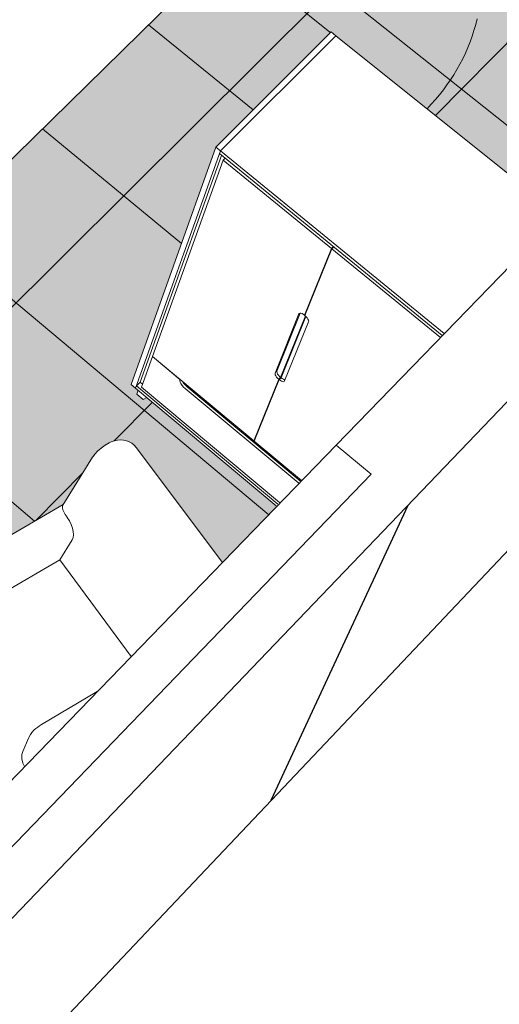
# Model space of a CAD drawing. Header units: centimetres. Extents: x -2274.6 to -2273.04, y 1316.35 to 1317.85.
# Tile 25 of 59: x -2273.7 to -2273.47, y 1316.64 to 1317.1. Entities that reach past the tile are written whole.
import ezdxf

# ---------------------------------------------------------------- set-up
doc = ezdxf.new("R2010")
doc.units = ezdxf.units.CM
for name, color, linetype, lineweight in [('Drzwi', 7, 'Continuous', 9), ('Krawędzie wspólne', 7, 'Continuous', 9), ('Meble', 7, 'Continuous', 9), ('Stropy', 7, 'Continuous', 9), ('Wzór powierzchni', 7, 'Continuous', 9), ('Wzór powierzchni-1', 250, 'Continuous', 9), ('Zabudowa', 7, 'Continuous', 9), ('Ściany', 7, 'Continuous', 9), ('Ściany-1', 250, 'Continuous', 25)]:
    doc.layers.add(name, color=color, linetype=linetype, lineweight=lineweight)
doc.layers.add('Wzór powierzchni-3', color=7, linetype='Continuous', lineweight=9, true_color=0xf1ebe7)

# ---------------------------------------------------------------- blocks, each defined once
blk = doc.blocks.new('FP_9-Aksono')
at = {"layer": 'Wzór powierzchni-3'}
h = blk.add_hatch(color=256, dxfattribs=at)
h.paths.add_polyline_path([(-2273.89378, 1316.58642), (-2273.89301, 1316.58725), (-2273.89341, 1316.58865), (-2273.89379, 1316.59034), (-2273.89417, 1316.5979), (-2273.89267, 1316.60572), (-2273.89053, 1316.6105), (-2273.88957, 1316.61266), (-2273.88815, 1316.61453), (-2273.88801, 1316.61524), (-2273.88502, 1316.62192), (-2273.88054, 1316.62772), (-2273.8748, 1316.63235), (-2273.86804, 1316.63559), (-2273.86468, 1316.63636), (-2273.86418, 1316.63682), (-2273.86409, 1316.63682), (-2273.86398, 1316.63701), (-2273.83077, 1316.67087), (-2273.8307, 1316.67089), (-2273.83064, 1316.67088), (-2273.83058, 1316.67089), (-2273.83059, 1316.67116), (-2273.82683, 1316.675), (-2273.82644, 1316.67501), (-2273.8222, 1316.67116), (-2273.82212, 1316.67095), (-2273.82212, 1316.67084), (-2273.82199, 1316.67092), (-2273.79547, 1316.64717), (-2273.78619, 1316.65674), (-2273.78457, 1316.66176), (-2273.78716, 1316.66272), (-2273.7949, 1316.66722), (-2273.80171, 1316.67294), (-2273.80736, 1316.67969), (-2273.80812, 1316.68103), (-2273.81007, 1316.68312), (-2273.81543, 1316.69106), (-2273.81937, 1316.69963), (-2273.8218, 1316.70861), (-2273.8219, 1316.70971), (-2273.82272, 1316.71004), (-2273.82299, 1316.71032), (-2273.82299, 1316.71041), (-2273.82218, 1316.71266), (-2273.82263, 1316.7181), (-2273.82192, 1316.72677), (-2273.81928, 1316.73668), (-2273.81548, 1316.7448), (-2273.81029, 1316.75212), (-2273.80386, 1316.75847), (-2273.79635, 1316.76366), (-2273.78798, 1316.76756), (-2273.77897, 1316.77008), (-2273.76956, 1316.77114), (-2273.75999, 1316.77072), (-2273.75053, 1316.76884), (-2273.74142, 1316.76553), (-2273.7329, 1316.76089), (-2273.72609, 1316.75569), (-2273.75617, 1316.79749), (-2273.75718, 1316.79932), (-2273.75788, 1316.80147), (-2273.75811, 1316.80316), (-2273.75788, 1316.80568), (-2273.75387, 1316.81708), (-2273.75364, 1316.81764), (-2273.75253, 1316.81923), (-2273.75153, 1316.82043), (-2273.74942, 1316.82197), (-2273.74333, 1316.82552), (-2273.74046, 1316.8334), (-2273.7398, 1316.83452), (-2273.73919, 1316.83533), (-2273.73805, 1316.83653), (-2273.73718, 1316.8373), (-2273.73515, 1316.83874), (-2273.7331, 1316.83994), (-2273.67568, 1316.87324), (-2273.66182, 1316.89553), (-2273.661, 1316.89664), (-2273.6603, 1316.89735), (-2273.65877, 1316.8988), (-2273.65747, 1316.89978), (-2273.65576, 1316.90094), (-2273.65406, 1316.90181), (-2273.65331, 1316.90212), (-2273.65216, 1316.90254), (-2273.64999, 1316.90295), (-2273.6488, 1316.90295), (-2273.64788, 1316.90289), (-2273.64596, 1316.90228), (-2273.64503, 1316.90196), (-2273.64342, 1316.90087), (-2273.64198, 1316.89929), (-2273.60224, 1316.84643), (-2273.57711, 1316.87235), (-2273.63716, 1316.92254), (-2273.6388, 1316.92161), (-2273.64178, 1316.9241), (-2273.64115, 1316.92587), (-2273.64437, 1316.92857), (-2273.60529, 1317.03809), (-2273.55202, 1317.09121), (-2273.45917, 1317.01676), (-2273.43427, 1317.04229), (-2273.43418, 1317.04219), (-2273.43421, 1317.04245), (-2273.43081, 1317.0459), (-2273.43075, 1317.04584), (-2273.43073, 1317.04584), (-2273.43075, 1317.04601), (-2273.39857, 1317.07898), (-2273.39851, 1317.07902), (-2273.39844, 1317.07907), (-2273.39836, 1317.07902), (-2273.39839, 1317.07925), (-2273.39503, 1317.08265), (-2273.39497, 1317.08259), (-2273.39495, 1317.0826), (-2273.39497, 1317.08276), (-2273.3632, 1317.11531), (-2273.36315, 1317.11535), (-2273.36308, 1317.11541), (-2273.36299, 1317.11535), (-2273.36302, 1317.11557), (-2273.35981, 1317.11887), (-2273.35945, 1317.11888), (-2273.35525, 1317.11557), (-2273.35517, 1317.11528), (-2273.35503, 1317.11533), (-2273.3313, 1317.0969), (-2273.2474, 1317.18387), (-2273.31785, 1317.23712), (-2273.36323, 1317.19114), (-2273.37073, 1317.19689), (-2273.36958, 1317.19938), (-2273.42652, 1317.24302), (-2273.42954, 1317.22014), (-2273.42979, 1317.21969), (-2273.43046, 1317.21684), (-2273.43283, 1317.21256), (-2273.43652, 1317.20888), (-2273.43951, 1317.20715), (-2273.44134, 1317.20614), (-2273.44669, 1317.2046), (-2273.4486, 1317.2043), (-2273.45307, 1317.20427), (-2273.45805, 1317.20506), (-2273.46003, 1317.2055), (-2273.46454, 1317.2074), (-2273.46954, 1317.2106), (-2273.47254, 1317.21336), (-2273.47395, 1317.215), (-2273.47497, 1317.21632), (-2273.47669, 1317.21945), (-2273.47749, 1317.22155), (-2273.47829, 1317.22418), (-2273.47861, 1317.22931), (-2273.47749, 1317.23421), (-2273.47501, 1317.23861), (-2273.47132, 1317.24224), (-2273.46853, 1317.24395), (-2273.46597, 1317.24517), (-2273.4652, 1317.24542), (-2273.46329, 1317.24602), (-2273.45236, 1317.26282), (-2273.45947, 1317.26828), (-2273.5197, 1317.20914), (-2273.52109, 1317.2054), (-2273.52576, 1317.20081), (-2273.52588, 1317.20089), (-2273.59895, 1317.12911), (-2273.59908, 1317.12922), (-2273.59929, 1317.12859), (-2273.60409, 1317.12387), (-2273.60544, 1317.12496), (-2273.97766, 1316.75949), (-2273.97808, 1316.75651), (-2273.98354, 1316.75115), (-2273.98375, 1316.75134), (-2273.98378, 1316.75112), (-2274.02063, 1316.71493), (-2274.01887, 1316.71315), (-2274.00429, 1316.72606), (-2273.89204, 1316.61292), (-2273.89742, 1316.59011), (-2273.89378, 1316.58642)])
h.paths.add_polyline_path([(-2273.89183, 1316.58841), (-2273.88698, 1316.59338), (-2273.88901, 1316.60045), (-2273.88935, 1316.60805), (-2273.88886, 1316.61067), (-2273.89135, 1316.60512), (-2273.89271, 1316.59775), (-2273.89234, 1316.59019), (-2273.89213, 1316.58948)])
h.paths.add_polyline_path([(-2273.82614, 1316.66691), (-2273.826, 1316.66699), (-2273.82628, 1316.66695), (-2273.82614, 1316.66691)])
h.paths.add_polyline_path([(-2273.42631, 1317.04227), (-2273.4263, 1317.04234), (-2273.42631, 1317.04228), (-2273.42631, 1317.04227)])
h.paths.add_polyline_path([(-2273.39054, 1317.07907), (-2273.39052, 1317.07913), (-2273.39054, 1317.07907)])
h.paths.add_polyline_path([(-2273.35859, 1317.11193), (-2273.35858, 1317.11199), (-2273.3586, 1317.11193)])
h.paths.add_polyline_path([(-2273.45205, 1317.20536), (-2273.44705, 1317.20566), (-2273.44187, 1317.20715), (-2273.43739, 1317.20976), (-2273.43717, 1317.20994), (-2273.43389, 1317.21321), (-2273.43156, 1317.21742), (-2273.43054, 1317.2221), (-2273.43095, 1317.22717), (-2273.43256, 1317.23176), (-2273.43551, 1317.23621), (-2273.43946, 1317.23998), (-2273.4444, 1317.24295), (-2273.44486, 1317.24316), (-2273.44976, 1317.24491), (-2273.45076, 1317.24507), (-2273.45133, 1317.24516), (-2273.46817, 1317.21093), (-2273.46361, 1317.20817), (-2273.46328, 1317.208), (-2273.45821, 1317.20618), (-2273.45794, 1317.20612), (-2273.45336, 1317.20544), (-2273.45257, 1317.20539)])
h.paths.add_polyline_path([(-2273.46916, 1317.21175), (-2273.45265, 1317.24535), (-2273.45529, 1317.2457), (-2273.45567, 1317.24573), (-2273.46084, 1317.24542), (-2273.46621, 1317.24382), (-2273.46624, 1317.24381), (-2273.47045, 1317.24137), (-2273.47073, 1317.24114), (-2273.47404, 1317.23782), (-2273.47632, 1317.23378), (-2273.47738, 1317.22912), (-2273.47704, 1317.22414), (-2273.47543, 1317.21945), (-2273.47254, 1317.215), (-2273.46917, 1317.21176)])
h.paths.add_polyline_path([(-2273.42982, 1317.2275), (-2273.42769, 1317.24391), (-2273.4453, 1317.25741), (-2273.4508, 1317.24623), (-2273.44821, 1317.24557), (-2273.4462, 1317.245), (-2273.44235, 1317.24316), (-2273.43863, 1317.24067), (-2273.4345, 1317.23673), (-2273.43215, 1317.23344), (-2273.43132, 1317.23176), (-2273.42986, 1317.22761)])
h.paths.add_polyline_path([(-2273.46156, 1317.2464), (-2273.4606, 1317.2465), (-2273.45536, 1317.2468), (-2273.45208, 1317.24651), (-2273.44633, 1317.25821), (-2273.45136, 1317.26206), (-2273.46153, 1317.24644)])
blk = doc.blocks.new('FP_37-Aksono')
at = {"layer": 'Wzór powierzchni'}
for p, q in [((-2273.97203, 1316.69354), (-2273.45739, 1317.2049)), ((-2273.50392, 1317.05264), (-2273.36545, 1317.19284)), ((-2273.44708, 1317.02914), (-2273.58698, 1317.14087)), ((-2273.58799, 1317.05534), (-2273.63638, 1317.09458)), ((-2273.62116, 1316.99362), (-2273.68535, 1317.0465)), ((-2273.58088, 1316.86846), (-2273.73517, 1316.99758)), ((-2273.68902, 1316.86546), (-2273.78586, 1316.94782)), ((-2273.65218, 1316.90253), (-2273.63456, 1316.92037)), ((-2273.68847, 1316.86578), (-2273.66657, 1316.88795))]:
    blk.add_line(p, q, dxfattribs=at)

msp = doc.modelspace()

# ---------------------------------------------------------------- linework, layer by layer
at = {"layer": 'Drzwi'}
msp.add_line((-2273.59929, 1317.12859), (-2273.55261, 1317.09115), dxfattribs=at)
msp.add_polyline3d([(-2273.48461, 1317.09731, 0), (-2273.48531, 1317.09459, 0), (-2273.48609, 1317.0919, 0), (-2273.48696, 1317.08924, 0), (-2273.48791, 1317.0866, 0), (-2273.48895, 1317.084, 0), (-2273.49007, 1317.08142, 0), (-2273.49128, 1317.07888, 0), (-2273.49257, 1317.07637, 0), (-2273.49395, 1317.07391, 0), (-2273.49541, 1317.07148, 0), (-2273.49694, 1317.06909, 0), (-2273.49856, 1317.06675, 0), (-2273.50025, 1317.06445, 0), (-2273.50203, 1317.0622, 0), (-2273.50387, 1317.06, 0), (-2273.5058, 1317.05784, 0), (-2273.50779, 1317.05574, 0)], dxfattribs=at)
at = {"layer": 'Krawędzie wspólne'}
msp.add_line((-2273.53364, 1316.88717), (-2273.85838, 1316.55056), dxfattribs=at)
at = {"layer": 'Meble'}
for p, q in [((-2273.64211, 1316.89949), (-2273.60223, 1316.84645)), ((-2273.67589, 1316.87292), (-2273.66222, 1316.89502)), ((-2273.73482, 1316.83895), (-2273.67579, 1316.87313)), ((-2273.6739, 1316.86717), (-2273.67398, 1316.86727)), ((-2273.67737, 1316.84768), (-2273.67164, 1316.85683)), ((-2273.73083, 1316.81657), (-2273.67737, 1316.84768)), ((-2273.67737, 1316.84768), (-2273.6444, 1316.80308)), ((-2273.68586, 1316.7716), (-2273.66004, 1316.78683)), ((-2273.69443, 1316.75921), (-2273.69186, 1316.7654))]:
    msp.add_line(p, q, dxfattribs=at)
for points in [[(-2273.64211, 1316.89949, 0), (-2273.64302, 1316.90052, 0), (-2273.64409, 1316.9014, 0), (-2273.64528, 1316.9021, 0), (-2273.64657, 1316.9026, 0), (-2273.64793, 1316.9029, 0), (-2273.64933, 1316.90299, 0), (-2273.65075, 1316.90287, 0), (-2273.6522, 1316.90254, 0), (-2273.65363, 1316.90202, 0), (-2273.65461, 1316.90157, 0)], [(-2273.65461, 1316.90157, 0), (-2273.65639, 1316.90055, 0), (-2273.65825, 1316.89923, 0), (-2273.65996, 1316.89776, 0), (-2273.66106, 1316.8966, 0), (-2273.66213, 1316.89515, 0), (-2273.66222, 1316.89502, 0)], [(-2273.67398, 1316.86727, 0), (-2273.67484, 1316.86855, 0), (-2273.67549, 1316.86973, 0), (-2273.6759, 1316.87077, 0), (-2273.67609, 1316.87165, 0), (-2273.67609, 1316.87235, 0), (-2273.67591, 1316.87288, 0), (-2273.67589, 1316.87291, 0)], [(-2273.67164, 1316.85683, 0), (-2273.67121, 1316.85787, 0), (-2273.67103, 1316.85918, 0), (-2273.67113, 1316.86069, 0), (-2273.67149, 1316.86232, 0), (-2273.67209, 1316.86401, 0), (-2273.67291, 1316.86565, 0), (-2273.6739, 1316.86717, 0)], [(-2273.68586, 1316.7716, 0), (-2273.68672, 1316.77107, 0), (-2273.68757, 1316.77046, 0), (-2273.68839, 1316.76982, 0), (-2273.68914, 1316.76916, 0), (-2273.69029, 1316.76795, 0), (-2273.69096, 1316.76707, 0), (-2273.69173, 1316.76571, 0), (-2273.69186, 1316.7654, 0)], [(-2273.69358, 1316.75226, 0), (-2273.69442, 1316.75385, 0), (-2273.69491, 1316.75583, 0), (-2273.69484, 1316.75781, 0), (-2273.69422, 1316.75966, 0)]]:
    msp.add_polyline3d(points, dxfattribs=at)
at = {"layer": 'Stropy'}
msp.add_line((-2273.59614, 1317.13409), (-2273.97707, 1316.76007), dxfattribs=at)
at = {"layer": 'Zabudowa'}
for p, q in [((-2273.60529, 1317.03809), (-2273.55202, 1317.09121)), ((-2273.54986, 1317.08947), (-2273.60313, 1317.03633)), ((-2273.54986, 1317.08947), (-2273.60313, 1317.03633)), ((-2273.55202, 1317.09121), (-2273.54986, 1317.08947)), ((-2273.44677, 1317.00682), (-2273.54986, 1317.08947)), ((-2273.64437, 1316.92857), (-2273.60529, 1317.03809)), ((-2273.60313, 1317.03633), (-2273.64238, 1316.9269)), ((-2273.60313, 1317.03633), (-2273.60529, 1317.03809)), ((-2273.60358, 1317.03509), (-2273.60313, 1317.03633)), ((-2273.50072, 1316.95119), (-2273.60358, 1317.03509)), ((-2273.60313, 1317.03633), (-2273.49984, 1316.95209)), ((-2273.64031, 1316.92967), (-2273.60275, 1317.03418)), ((-2273.60186, 1317.03209), (-2273.63451, 1316.9415)), ((-2273.60186, 1317.03209), (-2273.60098, 1317.03297)), ((-2273.5519, 1316.99133), (-2273.60186, 1317.03209)), ((-2273.5519, 1316.99133), (-2273.56434, 1316.96052)), ((-2273.56413, 1316.96034), (-2273.55168, 1316.99115)), ((-2273.55102, 1316.99222), (-2273.5519, 1316.99133)), ((-2273.55168, 1316.99115), (-2273.5508, 1316.99204)), ((-2273.50157, 1316.95026), (-2273.55168, 1316.99115)), ((-2273.57793, 1316.9338), (-2273.56695, 1316.96111)), ((-2273.57706, 1316.93468), (-2273.5663, 1316.96144)), ((-2273.56397, 1316.96016), (-2273.57542, 1316.93183)), ((-2273.57521, 1316.93165), (-2273.56376, 1316.95997)), ((-2273.56245, 1316.95742), (-2273.57352, 1316.93016)), ((-2273.56434, 1316.96052), (-2273.56386, 1316.96101)), ((-2273.63455, 1316.94139), (-2273.6396, 1316.92737)), ((-2273.63447, 1316.94147), (-2273.63455, 1316.94139)), ((-2273.62188, 1316.93084), (-2273.63455, 1316.94139)), ((-2273.58774, 1316.90255), (-2273.63451, 1316.9415)), ((-2273.62188, 1316.93084), (-2273.6218, 1316.93092)), ((-2273.57628, 1316.93095), (-2273.58774, 1316.90255)), ((-2273.58754, 1316.90238), (-2273.57607, 1316.93078)), ((-2273.57542, 1316.93183), (-2273.57628, 1316.93095)), ((-2273.57607, 1316.93078), (-2273.57521, 1316.93165)), ((-2273.64238, 1316.9269), (-2273.64437, 1316.92857)), ((-2273.64199, 1316.92797), (-2273.64238, 1316.9269)), ((-2273.57741, 1316.8726), (-2273.64238, 1316.9269)), ((-2273.6403, 1316.92968), (-2273.64199, 1316.92797)), ((-2273.64199, 1316.92797), (-2273.57666, 1316.87337)), ((-2273.64178, 1316.9241), (-2273.64115, 1316.92587)), ((-2273.63915, 1316.92869), (-2273.64031, 1316.92967)), ((-2273.6396, 1316.92737), (-2273.57587, 1316.87413)), ((-2273.56696, 1316.88295), (-2273.61944, 1316.92667)), ((-2273.61859, 1316.92753), (-2273.56612, 1316.88382)), ((-2273.6388, 1316.92161), (-2273.64178, 1316.9241)), ((-2273.6388, 1316.92161), (-2273.63716, 1316.92254)), ((-2273.58727, 1316.90303), (-2273.58774, 1316.90255)), ((-2273.56574, 1316.88423), (-2273.58754, 1316.90238))]:
    msp.add_line(p, q, dxfattribs=at)
for points in [[(-2273.56695, 1316.96111, 0), (-2273.56676, 1316.96136, 0), (-2273.56643, 1316.96146, 0), (-2273.56599, 1316.96142, 0), (-2273.56548, 1316.96124, 0), (-2273.56491, 1316.96093, 0), (-2273.56434, 1316.96052, 0)], [(-2273.56413, 1316.96034, 0), (-2273.56359, 1316.95984, 0), (-2273.56312, 1316.9593, 0), (-2273.56275, 1316.95875, 0), (-2273.56251, 1316.95823, 0), (-2273.56241, 1316.95778, 0), (-2273.56245, 1316.95742, 0)], [(-2273.57542, 1316.93183, 0), (-2273.57594, 1316.93231, 0), (-2273.57641, 1316.93284, 0), (-2273.57677, 1316.93338, 0), (-2273.57701, 1316.93389, 0), (-2273.57711, 1316.93433, 0), (-2273.57706, 1316.93468, 0)], [(-2273.61944, 1316.92667, 0), (-2273.62021, 1316.92738, 0), (-2273.62088, 1316.92816, 0), (-2273.62141, 1316.92894, 0), (-2273.62177, 1316.92968, 0), (-2273.62193, 1316.93033, 0), (-2273.62188, 1316.93084, 0)], [(-2273.62066, 1316.92996, 0), (-2273.62057, 1316.9298, 0), (-2273.62003, 1316.92902, 0), (-2273.61936, 1316.92824, 0), (-2273.61859, 1316.92753, 0)], [(-2273.57628, 1316.93095, 0), (-2273.57681, 1316.93144, 0), (-2273.57727, 1316.93197, 0), (-2273.57763, 1316.9325, 0), (-2273.57787, 1316.93301, 0), (-2273.57797, 1316.93345, 0), (-2273.57793, 1316.9338, 0)], [(-2273.57352, 1316.93016, 0), (-2273.57371, 1316.92993, 0), (-2273.57403, 1316.92983, 0), (-2273.57445, 1316.92988, 0), (-2273.57496, 1316.93006, 0), (-2273.57551, 1316.93036, 0), (-2273.57607, 1316.93078, 0)], [(-2273.57328, 1316.93071, 0), (-2273.57359, 1316.93075, 0), (-2273.5741, 1316.93094, 0), (-2273.57465, 1316.93124, 0), (-2273.57521, 1316.93165, 0)]]:
    msp.add_polyline3d(points, dxfattribs=at)
at = {"layer": 'Ściany'}
for p, q in [((-2273.54978, 1316.90053), (-2273.53364, 1316.88717)), ((-2273.53364, 1316.88717), (-2273.54978, 1316.90053)), ((-2273.85838, 1316.55056), (-2273.53364, 1316.88717))]:
    msp.add_line(p, q, dxfattribs=at)
at = {"layer": 'Ściany-1'}
for p, q in [((-2273.92524, 1316.44691), (-2273.04206, 1317.3674)), ((-2273.9495, 1316.34673), (-2273.14378, 1317.19646)), ((-2273.39261, 1317.06261), (-2273.54978, 1316.90053)), ((-2273.54978, 1316.90053), (-2273.84093, 1316.60029)), ((-2273.5797, 1316.73673), (-2273.51648, 1316.87294))]:
    msp.add_line(p, q, dxfattribs=at)

# ---------------------------------------------------------------- block references
at = {"layer": 'Wzór powierzchni'}
msp.add_blockref('FP_37-Aksono', (0, 0), dxfattribs=at)
at = {"layer": 'Wzór powierzchni-1'}
msp.add_blockref('FP_9-Aksono', (0, 0), dxfattribs=at)

doc.saveas('drawing.dxf')
